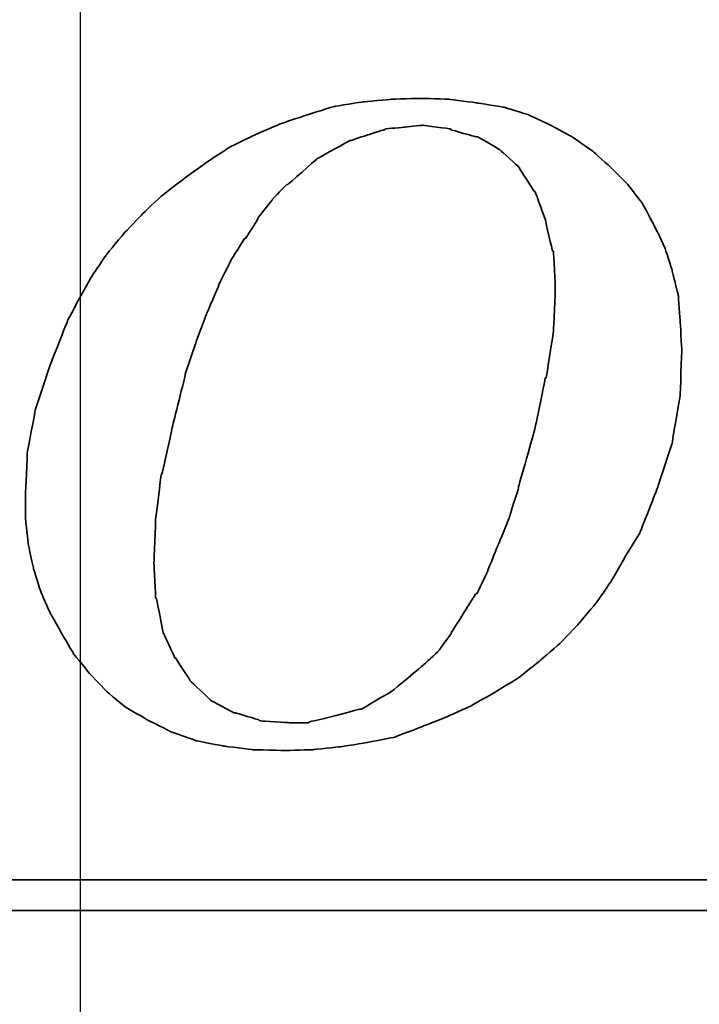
# Model space of a CAD drawing. Header units: millimetres. Extents: x -212 to 3135, y -1694 to 860.
# Tile 88 of 256: x 79.03 to 83.51, y -1384.94 to -1378.46. Entities that reach past the tile are written whole.
import ezdxf

# ---------------------------------------------------------------- set-up
doc = ezdxf.new("R2010")
doc.units = ezdxf.units.MM
doc.layers.add('2', color=7, linetype='CONTINUOUS', true_color=0xffffff)
doc.layers.add('DIM', color=4, linetype='CONTINUOUS')
doc.layers.add('layer 1', color=7, linetype='CONTINUOUS')

# ---------------------------------------------------------------- blocks, each defined once
blk = doc.blocks.new('TBI MOTION logo(完整正式版)')
at = {"layer": 'layer 1', "color": 22, "lineweight": 35}
for points, knots in [([(35.79625, -6.98375), (35.79625, -6.98375), (36.23125, -7.43875), (36.23125, -7.43875), (36.23125, -7.43875), (36.23125, -7.43875), (36.75625, -7.87125), (36.75625, -7.87125), (36.75625, -7.87125), (36.75625, -7.87125), (37.33125, -8.20375), (37.33125, -8.20375), (37.33125, -8.20375), (37.33125, -8.20375), (37.95625, -8.51875), (37.95625, -8.51875), (37.95625, -8.51875), (37.95625, -8.51875), (38.62625, -8.75875), (38.62625, -8.75875), (38.62625, -8.75875), (38.62625, -8.75875), (39.37125, -8.90375), (39.37125, -8.90375), (39.37125, -8.90375), (39.37125, -8.90375), (40.14125, -8.99875), (40.14125, -8.99875), (40.14125, -8.99875), (40.14125, -8.99875), (41.02625, -9.02375), (41.02625, -9.02375), (41.02625, -9.02375), (41.02625, -9.02375), (41.74625, -8.99875), (41.74625, -8.99875), (41.74625, -8.99875), (41.74625, -8.99875), (42.46625, -8.92375), (42.46625, -8.92375), (42.46625, -8.92375), (42.46625, -8.92375), (43.21125, -8.80625), (43.21125, -8.80625), (43.21125, -8.80625), (43.21125, -8.80625), (43.93125, -8.66375), (43.93125, -8.66375), (43.93125, -8.66375), (43.93125, -8.66375), (44.62625, -8.39875), (44.62625, -8.39875), (44.62625, -8.39875), (44.62625, -8.39875), (45.29625, -8.13375), (45.29625, -8.13375), (45.29625, -8.13375), (45.29625, -8.13375), (45.94625, -7.84375), (45.94625, -7.84375), (45.94625, -7.84375), (45.94625, -7.84375), (46.61625, -7.46375), (46.61625, -7.46375), (46.61625, -7.46375), (46.61625, -7.46375), (47.24125, -7.07875), (47.24125, -7.07875), (47.24125, -7.07875), (47.24125, -7.07875), (47.81625, -6.62375), (47.81625, -6.62375), (47.81625, -6.62375), (47.81625, -6.62375), (48.36875, -6.14375), (48.36875, -6.14375), (48.36875, -6.14375), (48.36875, -6.14375), (48.84625, -5.64125), (48.84625, -5.64125), (48.84625, -5.64125), (48.84625, -5.64125), (49.32625, -5.06375), (49.32625, -5.06375), (49.32625, -5.06375), (49.32625, -5.06375), (49.71125, -4.51374), (49.71125, -4.51374), (49.71125, -4.51374), (49.71125, -4.51374), (50.09625, -3.83874), (50.09625, -3.83874), (50.09625, -3.83874), (50.09625, -3.83874), (50.48125, -3.21374), (50.48125, -3.21374), (50.48125, -3.21374), (50.48125, -3.21374), (50.96125, -1.99125), (50.96125, -1.99125), (50.96125, -1.99125), (50.96125, -1.99125), (51.34375, -0.81875), (51.34375, -0.81875), (51.34375, -0.81875), (51.34375, -0.81875), (51.56125, 0.45624), (51.56125, 0.45624), (51.56125, 0.45624), (51.56125, 0.45624), (51.60625, 1.67624), (51.60625, 1.67624), (51.60625, 1.67624), (51.60625, 1.67624), (51.56125, 2.44625), (51.56125, 2.44625), (51.56125, 2.44625), (51.56125, 2.44625), (51.51125, 3.14125), (51.51125, 3.14125), (51.51125, 3.14125), (51.51125, 3.14125), (51.34375, 3.81125), (51.34375, 3.81125), (51.34375, 3.81125), (51.34375, 3.81125), (51.15125, 4.41125), (51.15125, 4.41125), (51.15125, 4.41125), (51.15125, 4.41125), (50.86125, 5.01125), (50.86125, 5.01125), (50.86125, 5.01125), (50.86125, 5.01125), (50.55125, 5.58875), (50.55125, 5.58875), (50.55125, 5.58875), (50.55125, 5.58875), (50.16625, 6.09125), (50.16625, 6.09125), (50.16625, 6.09125), (50.16625, 6.09125), (49.71125, 6.54875), (49.71125, 6.54875), (49.71125, 6.54875), (49.71125, 6.54875), (49.23125, 6.98125), (49.23125, 6.98125), (49.23125, 6.98125), (49.23125, 6.98125), (48.67875, 7.36625), (48.67875, 7.36625), (48.67875, 7.36625), (48.67875, 7.36625), (48.10375, 7.67625), (48.10375, 7.67625), (48.10375, 7.67625), (48.10375, 7.67625), (47.48125, 7.96375), (47.48125, 7.96375), (47.48125, 7.96375), (47.48125, 7.96375), (46.85625, 8.15625), (46.85625, 8.15625), (46.85625, 8.15625), (46.85625, 8.15625), (46.13625, 8.27624), (46.13625, 8.27624), (46.13625, 8.27624), (46.13625, 8.27624), (45.39125, 8.37125), (45.39125, 8.37125), (45.39125, 8.37125), (45.39125, 8.37125), (44.62625, 8.39624), (44.62625, 8.39624), (44.62625, 8.39624), (44.62625, 8.39624), (43.83625, 8.37125), (43.83625, 8.37125), (43.83625, 8.37125), (43.83625, 8.37125), (43.09125, 8.30125), (43.09125, 8.30125), (43.09125, 8.30125), (43.09125, 8.30125), (42.32125, 8.18125), (42.32125, 8.18125), (42.32125, 8.18125), (42.32125, 8.18125), (41.62875, 7.96375), (41.62875, 7.96375), (41.62875, 7.96375), (41.62875, 7.96375), (40.90625, 7.72625), (40.90625, 7.72625), (40.90625, 7.72625), (40.90625, 7.72625), (40.23624, 7.43625), (40.23624, 7.43625), (40.23624, 7.43625), (40.23624, 7.43625), (39.54124, 7.10125), (39.54124, 7.10125), (39.54124, 7.10125), (39.54124, 7.10125), (38.91625, 6.69125), (38.91625, 6.69125), (38.91625, 6.69125), (38.91625, 6.69125), (38.31625, 6.26125), (38.31625, 6.26125), (38.31625, 6.26125), (38.31625, 6.26125), (37.69125, 5.78125), (37.69125, 5.78125), (37.69125, 5.78125), (37.69125, 5.78125), (37.18625, 5.30125), (37.18625, 5.30125), (37.18625, 5.30125), (37.18625, 5.30125), (36.70625, 4.79624), (36.70625, 4.79624), (36.70625, 4.79624), (36.70625, 4.79624), (36.23125, 4.22125), (36.23125, 4.22125), (36.23125, 4.22125), (36.23125, 4.22125), (35.87124, 3.69375), (35.87124, 3.69375), (35.87124, 3.69375), (35.87124, 3.69375), (35.53125, 3.09125), (35.53125, 3.09125), (35.53125, 3.09125), (35.53125, 3.09125), (35.19875, 2.47125), (35.19875, 2.47125), (35.19875, 2.47125), (35.19875, 2.47125), (34.71625, 1.24625), (34.71625, 1.24625), (34.71625, 1.24625), (34.71625, 1.24625), (34.33125, 0.06874), (34.33125, 0.06874), (34.33125, 0.06874), (34.33125, 0.06874), (34.11625, -1.07875), (34.11625, -1.07875), (34.11625, -1.07875), (34.11625, -1.07875), (34.07125, -2.15875), (34.07125, -2.15875), (34.07125, -2.15875), (34.07125, -2.15875), (34.07125, -2.85375), (34.07125, -2.85375), (34.07125, -2.85375), (34.07125, -2.85375), (34.14125, -3.50375), (34.14125, -3.50375), (34.14125, -3.50375), (34.14125, -3.50375), (34.28625, -4.17375), (34.28625, -4.17375), (34.28625, -4.17375), (34.28625, -4.17375), (34.47625, -4.77624), (34.47625, -4.77624), (34.47625, -4.77624), (34.47625, -4.77624), (34.71625, -5.32625), (34.71625, -5.32625), (34.71625, -5.32625), (34.71625, -5.32625), (35.05375, -5.92875), (35.05375, -5.92875), (35.05375, -5.92875), (35.05375, -5.92875), (35.36375, -6.45375), (35.36375, -6.45375), (35.36375, -6.45375), (35.36375, -6.45375), (35.79625, -6.98375), (35.79625, -6.98375)], [0, 0, 0, 0, 0.01388889, 0.01388889, 0.01388889, 0.0138889, 0.02777778, 0.02777778, 0.02777778, 0.02777779, 0.04166667, 0.04166667, 0.04166667, 0.04166668, 0.05555556, 0.05555556, 0.05555556, 0.05555557, 0.06944444, 0.06944444, 0.06944444, 0.06944445, 0.08333333, 0.08333333, 0.08333333, 0.08333334, 0.09722222, 0.09722222, 0.09722222, 0.09722223, 0.11111111, 0.11111111, 0.11111111, 0.11111112, 0.125, 0.125, 0.125, 0.12500001, 0.13888889, 0.13888889, 0.13888889, 0.1388889, 0.15277778, 0.15277778, 0.15277778, 0.15277779, 0.16666667, 0.16666667, 0.16666667, 0.16666668, 0.18055556, 0.18055556, 0.18055556, 0.18055557, 0.19444444, 0.19444444, 0.19444444, 0.19444445, 0.20833333, 0.20833333, 0.20833333, 0.20833334, 0.22222222, 0.22222222, 0.22222222, 0.22222223, 0.23611111, 0.23611111, 0.23611111, 0.23611112, 0.25, 0.25, 0.25, 0.25000001, 0.26388889, 0.26388889, 0.26388889, 0.2638889, 0.27777778, 0.27777778, 0.27777778, 0.27777779, 0.29166667, 0.29166667, 0.29166667, 0.29166668, 0.30555556, 0.30555556, 0.30555556, 0.30555557, 0.31944444, 0.31944444, 0.31944444, 0.31944445, 0.33333333, 0.33333333, 0.33333333, 0.33333334, 0.34722222, 0.34722222, 0.34722222, 0.34722223, 0.36111111, 0.36111111, 0.36111111, 0.36111112, 0.375, 0.375, 0.375, 0.37500001, 0.38888889, 0.38888889, 0.38888889, 0.3888889, 0.40277778, 0.40277778, 0.40277778, 0.40277779, 0.41666667, 0.41666667, 0.41666667, 0.41666668, 0.43055556, 0.43055556, 0.43055556, 0.43055557, 0.44444444, 0.44444444, 0.44444444, 0.44444445, 0.45833333, 0.45833333, 0.45833333, 0.45833334, 0.47222222, 0.47222222, 0.47222222, 0.47222223, 0.48611111, 0.48611111, 0.48611111, 0.48611112, 0.5, 0.5, 0.5, 0.50000001, 0.51388889, 0.51388889, 0.51388889, 0.5138889, 0.52777778, 0.52777778, 0.52777778, 0.52777779, 0.54166667, 0.54166667, 0.54166667, 0.54166668, 0.55555556, 0.55555556, 0.55555556, 0.55555557, 0.56944444, 0.56944444, 0.56944444, 0.56944445, 0.58333333, 0.58333333, 0.58333333, 0.58333334, 0.59722222, 0.59722222, 0.59722222, 0.59722223, 0.61111111, 0.61111111, 0.61111111, 0.61111112, 0.625, 0.625, 0.625, 0.62500001, 0.63888889, 0.63888889, 0.63888889, 0.6388889, 0.65277778, 0.65277778, 0.65277778, 0.65277779, 0.66666667, 0.66666667, 0.66666667, 0.66666668, 0.68055556, 0.68055556, 0.68055556, 0.68055557, 0.69444444, 0.69444444, 0.69444444, 0.69444445, 0.70833333, 0.70833333, 0.70833333, 0.70833334, 0.72222222, 0.72222222, 0.72222222, 0.72222223, 0.73611111, 0.73611111, 0.73611111, 0.73611112, 0.75, 0.75, 0.75, 0.75000001, 0.76388889, 0.76388889, 0.76388889, 0.7638889, 0.77777778, 0.77777778, 0.77777778, 0.77777779, 0.79166667, 0.79166667, 0.79166667, 0.79166668, 0.80555556, 0.80555556, 0.80555556, 0.80555557, 0.81944444, 0.81944444, 0.81944444, 0.81944445, 0.83333333, 0.83333333, 0.83333333, 0.83333334, 0.84722222, 0.84722222, 0.84722222, 0.84722223, 0.86111111, 0.86111111, 0.86111111, 0.86111112, 0.875, 0.875, 0.875, 0.87500001, 0.88888889, 0.88888889, 0.88888889, 0.8888889, 0.90277778, 0.90277778, 0.90277778, 0.90277779, 0.91666667, 0.91666667, 0.91666667, 0.91666668, 0.93055556, 0.93055556, 0.93055556, 0.93055557, 0.94444444, 0.94444444, 0.94444444, 0.94444445, 0.95833333, 0.95833333, 0.95833333, 0.95833334, 0.97222222, 0.97222222, 0.97222222, 0.97222223, 0.98611111, 0.98611111, 0.98611111, 0.98611112, 1, 1, 1, 1]), ([(38.33875, 1.03124), (38.33875, 1.03124), (38.62625, 1.89625), (38.62625, 1.89625), (38.62625, 1.89625), (38.62625, 1.89625), (38.91625, 2.66375), (38.91625, 2.66375), (38.91625, 2.66375), (38.91625, 2.66375), (39.22625, 3.38125), (39.22625, 3.38125), (39.22625, 3.38125), (39.22625, 3.38125), (39.22625, 3.40624), (39.22625, 3.40624), (39.22625, 3.40624), (39.22625, 3.40624), (39.56124, 4.07624), (39.56124, 4.07624), (39.56124, 4.07624), (39.56124, 4.07624), (39.92125, 4.65125), (39.92125, 4.65125), (39.92125, 4.65125), (39.92125, 4.65125), (39.94625, 4.65125), (39.94625, 4.65125), (39.94625, 4.65125), (39.94625, 4.65125), (40.28125, 5.17875), (40.28125, 5.17875), (40.28125, 5.17875), (40.28125, 5.17875), (40.28125, 5.20375), (40.28125, 5.20375), (40.28125, 5.20375), (40.28125, 5.20375), (40.66875, 5.68625), (40.66875, 5.68625), (40.66875, 5.68625), (40.66875, 5.68625), (40.66875, 5.70625), (40.66875, 5.70625), (40.66875, 5.70625), (40.66875, 5.70625), (41.05124, 6.09125), (41.05124, 6.09125), (41.05124, 6.09125), (41.05124, 6.09125), (41.07625, 6.09125), (41.07625, 6.09125), (41.07625, 6.09125), (41.07625, 6.09125), (41.84125, 6.76625), (41.84125, 6.76625), (41.84125, 6.76625), (41.84125, 6.76625), (41.86625, 6.78625), (41.86625, 6.78625), (41.86625, 6.78625), (41.86625, 6.78625), (42.73125, 7.26624), (42.73125, 7.26624), (42.73125, 7.26624), (42.73125, 7.26624), (42.75625, 7.26624), (42.75625, 7.26624), (42.75625, 7.26624), (42.75625, 7.26624), (43.18625, 7.41125), (43.18625, 7.41125), (43.18625, 7.41125), (43.18625, 7.41125), (43.64125, 7.55625), (43.64125, 7.55625), (43.64125, 7.55625), (43.64125, 7.55625), (43.66625, 7.55625), (43.66625, 7.55625), (43.66625, 7.55625), (43.66625, 7.55625), (43.69125, 7.58124), (43.69125, 7.58124), (43.69125, 7.58124), (43.69125, 7.58124), (44.19125, 7.62625), (44.19125, 7.62625), (44.19125, 7.62625), (44.19125, 7.62625), (44.67125, 7.67625), (44.67125, 7.67625), (44.67125, 7.67625), (44.67125, 7.67625), (44.69625, 7.67625), (44.69625, 7.67625), (44.69625, 7.67625), (44.69625, 7.67625), (45.41875, 7.58124), (45.41875, 7.58124), (45.41875, 7.58124), (45.41875, 7.58124), (45.44125, 7.55625), (45.44125, 7.55625), (45.44125, 7.55625), (45.44125, 7.55625), (46.11125, 7.36625), (46.11125, 7.36625), (46.11125, 7.36625), (46.11125, 7.36625), (46.13625, 7.36625), (46.13625, 7.36625), (46.13625, 7.36625), (46.13625, 7.36625), (46.15875, 7.36625), (46.15875, 7.36625), (46.15875, 7.36625), (46.15875, 7.36625), (46.73625, 7.02624), (46.73625, 7.02624), (46.73625, 7.02624), (46.73625, 7.02624), (46.76125, 7.00624), (46.76125, 7.00624), (46.76125, 7.00624), (46.76125, 7.00624), (47.24125, 6.57124), (47.24125, 6.57124), (47.24125, 6.57124), (47.24125, 6.57124), (47.26625, 6.54875), (47.26625, 6.54875), (47.26625, 6.54875), (47.26625, 6.54875), (47.26625, 6.52375), (47.26625, 6.52375), (47.26625, 6.52375), (47.26625, 6.52375), (47.67375, 5.89875), (47.67375, 5.89875), (47.67375, 5.89875), (47.67375, 5.89875), (47.69625, 5.89875), (47.69625, 5.89875), (47.69625, 5.89875), (47.69625, 5.89875), (47.69625, 5.87625), (47.69625, 5.87625), (47.69625, 5.87625), (47.69625, 5.87625), (47.96125, 5.15625), (47.96125, 5.15625), (47.96125, 5.15625), (47.96125, 5.15625), (47.96125, 5.13125), (47.96125, 5.13125), (47.96125, 5.13125), (47.96125, 5.13125), (48.15125, 4.31875), (48.15125, 4.31875), (48.15125, 4.31875), (48.15125, 4.31875), (48.17625, 4.31875), (48.17625, 4.31875), (48.17625, 4.31875), (48.17625, 4.31875), (48.17625, 4.29125), (48.17625, 4.29125), (48.17625, 4.29125), (48.17625, 4.29125), (48.22625, 3.33125), (48.22625, 3.33125), (48.22625, 3.33125), (48.22625, 3.33125), (48.22625, 3.30875), (48.22625, 3.30875), (48.22625, 3.30875), (48.22625, 3.30875), (48.17625, 2.20624), (48.17625, 2.20624), (48.17625, 2.20624), (48.17625, 2.20624), (48.17625, 2.18124), (48.17625, 2.18124), (48.17625, 2.18124), (48.17625, 2.18124), (47.98375, 0.93624), (47.98375, 0.93624), (47.98375, 0.93624), (47.98375, 0.93624), (47.96125, 0.93624), (47.96125, 0.93624), (47.96125, 0.93624), (47.96125, 0.93624), (47.67375, -0.45874), (47.67375, -0.45874), (47.67375, -0.45874), (47.67375, -0.45874), (47.24125, -1.99125), (47.24125, -1.99125), (47.24125, -1.99125), (47.24125, -1.99125), (47.24125, -2.01874), (47.24125, -2.01874), (47.24125, -2.01874), (47.24125, -2.01874), (47.00125, -2.78375), (47.00125, -2.78375), (47.00125, -2.78375), (47.00125, -2.78375), (46.71125, -3.50375), (46.71125, -3.50375), (46.71125, -3.50375), (46.71125, -3.50375), (46.42625, -4.19875), (46.42625, -4.19875), (46.42625, -4.19875), (46.42625, -4.19875), (46.42625, -4.22375), (46.42625, -4.22375), (46.42625, -4.22375), (46.42625, -4.22375), (46.13625, -4.82374), (46.13625, -4.82374), (46.13625, -4.82374), (46.13625, -4.82374), (46.11125, -4.82374), (46.11125, -4.82374), (46.11125, -4.82374), (46.11125, -4.82374), (45.77625, -5.35125), (45.77625, -5.35125), (45.77625, -5.35125), (45.77625, -5.35125), (45.44125, -5.87875), (45.44125, -5.87875), (45.44125, -5.87875), (45.44125, -5.87875), (45.44125, -5.90375), (45.44125, -5.90375), (45.44125, -5.90375), (45.44125, -5.90375), (45.10625, -6.35875), (45.10625, -6.35875), (45.10625, -6.35875), (45.10625, -6.35875), (45.08125, -6.38375), (45.08125, -6.38375), (45.08125, -6.38375), (45.08125, -6.38375), (44.69625, -6.74375), (44.69625, -6.74375), (44.69625, -6.74375), (44.69625, -6.74375), (43.88375, -7.41625), (43.88375, -7.41625), (43.88375, -7.41625), (43.88375, -7.41625), (43.85625, -7.43875), (43.85625, -7.43875), (43.85625, -7.43875), (43.85625, -7.43875), (43.04125, -7.91875), (43.04125, -7.91875), (43.04125, -7.91875), (43.04125, -7.91875), (43.01625, -7.91875), (43.01625, -7.91875), (43.01625, -7.91875), (43.01625, -7.91875), (42.99625, -7.91875), (42.99625, -7.91875), (42.99625, -7.91875), (42.99625, -7.91875), (42.08125, -8.15875), (42.08125, -8.15875), (42.08125, -8.15875), (42.08125, -8.15875), (41.65125, -8.25625), (41.65125, -8.25625), (41.65125, -8.25625), (41.65125, -8.25625), (41.62875, -8.27875), (41.62875, -8.27875), (41.62875, -8.27875), (41.62875, -8.27875), (41.60125, -8.27875), (41.60125, -8.27875), (41.60125, -8.27875), (41.60125, -8.27875), (41.12125, -8.27875), (41.12125, -8.27875), (41.12125, -8.27875), (41.12125, -8.27875), (40.35624, -8.23125), (40.35624, -8.23125), (40.35624, -8.23125), (40.35624, -8.23125), (40.33125, -8.23125), (40.33125, -8.23125), (40.33125, -8.23125), (40.33125, -8.23125), (40.30625, -8.20375), (40.30625, -8.20375), (40.30625, -8.20375), (40.30625, -8.20375), (39.68375, -8.01375), (39.68375, -8.01375), (39.68375, -8.01375), (39.68375, -8.01375), (39.66124, -8.01375), (39.66124, -8.01375), (39.66124, -8.01375), (39.66124, -8.01375), (39.63625, -8.01375), (39.63625, -8.01375), (39.63625, -8.01375), (39.63625, -8.01375), (39.01125, -7.67875), (39.01125, -7.67875), (39.01125, -7.67875), (39.01125, -7.67875), (38.98875, -7.65375), (38.98875, -7.65375), (38.98875, -7.65375), (38.98875, -7.65375), (38.48625, -7.17375), (38.48625, -7.17375), (38.48625, -7.17375), (38.48625, -7.17375), (38.45875, -7.14875), (38.45875, -7.14875), (38.45875, -7.14875), (38.45875, -7.14875), (38.45875, -7.12875), (38.45875, -7.12875), (38.45875, -7.12875), (38.45875, -7.12875), (38.07625, -6.54875), (38.07625, -6.54875), (38.07625, -6.54875), (38.07625, -6.54875), (38.05125, -6.54875), (38.05125, -6.54875), (38.05125, -6.54875), (38.05125, -6.54875), (38.05125, -6.52875), (38.05125, -6.52875), (38.05125, -6.52875), (38.05125, -6.52875), (37.74125, -5.85375), (37.74125, -5.85375), (37.74125, -5.85375), (37.74125, -5.85375), (37.74125, -5.82875), (37.74125, -5.82875), (37.74125, -5.82875), (37.74125, -5.82875), (37.57375, -4.96875), (37.57375, -4.96875), (37.57375, -4.96875), (37.57375, -4.96875), (37.54625, -4.94375), (37.54625, -4.94375), (37.54625, -4.94375), (37.54625, -4.94375), (37.50125, -4.03375), (37.50125, -4.03375), (37.50125, -4.03375), (37.50125, -4.03375), (37.50125, -4.00875), (37.50125, -4.00875), (37.50125, -4.00875), (37.50125, -4.00875), (37.54625, -2.85375), (37.54625, -2.85375), (37.54625, -2.85375), (37.54625, -2.85375), (37.69125, -1.65875), (37.69125, -1.65875), (37.69125, -1.65875), (37.69125, -1.65875), (37.71624, -1.63375), (37.71624, -1.63375), (37.71624, -1.63375), (37.71624, -1.63375), (38.00375, -0.33875), (38.00375, -0.33875), (38.00375, -0.33875), (38.00375, -0.33875), (38.33875, 1.00624), (38.33875, 1.00624), (38.33875, 1.00624), (38.33875, 1.00624), (38.33875, 1.03124), (38.33875, 1.03124)], [0, 0, 0, 0, 0.01010101, 0.01010101, 0.01010101, 0.01010102, 0.02020202, 0.02020202, 0.02020202, 0.02020203, 0.03030303, 0.03030303, 0.03030303, 0.03030304, 0.04040404, 0.04040404, 0.04040404, 0.04040405, 0.05050505, 0.05050505, 0.05050505, 0.05050506, 0.06060606, 0.06060606, 0.06060606, 0.06060607, 0.07070707, 0.07070707, 0.07070707, 0.07070708, 0.08080808, 0.08080808, 0.08080808, 0.08080809, 0.09090909, 0.09090909, 0.09090909, 0.0909091, 0.1010101, 0.1010101, 0.1010101, 0.10101011, 0.11111111, 0.11111111, 0.11111111, 0.11111112, 0.12121212, 0.12121212, 0.12121212, 0.12121213, 0.13131313, 0.13131313, 0.13131313, 0.13131314, 0.14141414, 0.14141414, 0.14141414, 0.14141415, 0.15151515, 0.15151515, 0.15151515, 0.15151516, 0.16161616, 0.16161616, 0.16161616, 0.16161617, 0.17171717, 0.17171717, 0.17171717, 0.17171718, 0.18181818, 0.18181818, 0.18181818, 0.18181819, 0.19191919, 0.19191919, 0.19191919, 0.1919192, 0.2020202, 0.2020202, 0.2020202, 0.20202021, 0.21212121, 0.21212121, 0.21212121, 0.21212122, 0.22222222, 0.22222222, 0.22222222, 0.22222223, 0.23232323, 0.23232323, 0.23232323, 0.23232324, 0.24242424, 0.24242424, 0.24242424, 0.24242425, 0.25252525, 0.25252525, 0.25252525, 0.25252526, 0.26262626, 0.26262626, 0.26262626, 0.26262627, 0.27272727, 0.27272727, 0.27272727, 0.27272728, 0.28282828, 0.28282828, 0.28282828, 0.28282829, 0.29292929, 0.29292929, 0.29292929, 0.2929293, 0.3030303, 0.3030303, 0.3030303, 0.30303031, 0.31313131, 0.31313131, 0.31313131, 0.31313132, 0.32323232, 0.32323232, 0.32323232, 0.32323233, 0.33333333, 0.33333333, 0.33333333, 0.33333334, 0.34343434, 0.34343434, 0.34343434, 0.34343435, 0.35353535, 0.35353535, 0.35353535, 0.35353536, 0.36363636, 0.36363636, 0.36363636, 0.36363637, 0.37373737, 0.37373737, 0.37373737, 0.37373738, 0.38383838, 0.38383838, 0.38383838, 0.38383839, 0.39393939, 0.39393939, 0.39393939, 0.3939394, 0.4040404, 0.4040404, 0.4040404, 0.40404041, 0.41414141, 0.41414141, 0.41414141, 0.41414142, 0.42424242, 0.42424242, 0.42424242, 0.42424243, 0.43434343, 0.43434343, 0.43434343, 0.43434344, 0.44444444, 0.44444444, 0.44444444, 0.44444445, 0.45454545, 0.45454545, 0.45454545, 0.45454546, 0.46464646, 0.46464646, 0.46464646, 0.46464647, 0.47474747, 0.47474747, 0.47474747, 0.47474748, 0.48484848, 0.48484848, 0.48484848, 0.48484849, 0.49494949, 0.49494949, 0.49494949, 0.4949495, 0.50505051, 0.50505051, 0.50505051, 0.50505052, 0.51515152, 0.51515152, 0.51515152, 0.51515153, 0.52525253, 0.52525253, 0.52525253, 0.52525254, 0.53535354, 0.53535354, 0.53535354, 0.53535355, 0.54545455, 0.54545455, 0.54545455, 0.54545456, 0.55555556, 0.55555556, 0.55555556, 0.55555557, 0.56565657, 0.56565657, 0.56565657, 0.56565658, 0.57575758, 0.57575758, 0.57575758, 0.57575759, 0.58585859, 0.58585859, 0.58585859, 0.5858586, 0.5959596, 0.5959596, 0.5959596, 0.59595961, 0.60606061, 0.60606061, 0.60606061, 0.60606062, 0.61616162, 0.61616162, 0.61616162, 0.61616163, 0.62626263, 0.62626263, 0.62626263, 0.62626264, 0.63636364, 0.63636364, 0.63636364, 0.63636365, 0.64646465, 0.64646465, 0.64646465, 0.64646466, 0.65656566, 0.65656566, 0.65656566, 0.65656567, 0.66666667, 0.66666667, 0.66666667, 0.66666668, 0.67676768, 0.67676768, 0.67676768, 0.67676769, 0.68686869, 0.68686869, 0.68686869, 0.6868687, 0.6969697, 0.6969697, 0.6969697, 0.69696971, 0.70707071, 0.70707071, 0.70707071, 0.70707072, 0.71717172, 0.71717172, 0.71717172, 0.71717173, 0.72727273, 0.72727273, 0.72727273, 0.72727274, 0.73737374, 0.73737374, 0.73737374, 0.73737375, 0.74747475, 0.74747475, 0.74747475, 0.74747476, 0.75757576, 0.75757576, 0.75757576, 0.75757577, 0.76767677, 0.76767677, 0.76767677, 0.76767678, 0.77777778, 0.77777778, 0.77777778, 0.77777779, 0.78787879, 0.78787879, 0.78787879, 0.7878788, 0.7979798, 0.7979798, 0.7979798, 0.79797981, 0.80808081, 0.80808081, 0.80808081, 0.80808082, 0.81818182, 0.81818182, 0.81818182, 0.81818183, 0.82828283, 0.82828283, 0.82828283, 0.82828284, 0.83838384, 0.83838384, 0.83838384, 0.83838385, 0.84848485, 0.84848485, 0.84848485, 0.84848486, 0.85858586, 0.85858586, 0.85858586, 0.85858587, 0.86868687, 0.86868687, 0.86868687, 0.86868688, 0.87878788, 0.87878788, 0.87878788, 0.87878789, 0.88888889, 0.88888889, 0.88888889, 0.8888889, 0.8989899, 0.8989899, 0.8989899, 0.89898991, 0.90909091, 0.90909091, 0.90909091, 0.90909092, 0.91919192, 0.91919192, 0.91919192, 0.91919193, 0.92929293, 0.92929293, 0.92929293, 0.92929294, 0.93939394, 0.93939394, 0.93939394, 0.93939395, 0.94949495, 0.94949495, 0.94949495, 0.94949496, 0.95959596, 0.95959596, 0.95959596, 0.95959597, 0.96969697, 0.96969697, 0.96969697, 0.96969698, 0.97979798, 0.97979798, 0.97979798, 0.97979799, 0.98989899, 0.98989899, 0.98989899, 0.989899, 1, 1, 1, 1]), ([(75.90875, -9.47875), (75.90875, -9.47875), (75.90875, -12.28625), (75.90875, -12.28625), (75.90875, -12.28625), (75.90875, -12.28625), (75.90875, -12.47875), (75.90875, -12.47875), (75.90875, -12.47875), (75.90875, -12.47875), (75.71625, -12.47875), (75.71625, -12.47875), (75.71625, -12.47875), (75.71625, -12.47875), (-88.32875, -12.47875), (-88.32875, -12.47875), (-88.32875, -12.47875), (-88.32875, -12.47875), (-88.32875, -13.29375), (-88.32875, -13.29375), (-88.32875, -13.29375), (-88.32875, -13.29375), (82.89125, -13.29375), (82.89125, -13.29375), (82.89125, -13.29375), (82.89125, -13.29375), (75.90875, -9.47875), (75.90875, -9.47875)], [0, 0, 0, 0, 0.14285714, 0.14285714, 0.14285714, 0.14285715, 0.28571429, 0.28571429, 0.28571429, 0.2857143, 0.42857143, 0.42857143, 0.42857143, 0.42857144, 0.57142857, 0.57142857, 0.57142857, 0.57142858, 0.71428571, 0.71428571, 0.71428571, 0.71428572, 0.85714286, 0.85714286, 0.85714286, 0.85714287, 1, 1, 1, 1])]:
    blk.add_open_spline(points, degree=3, knots=knots, dxfattribs=at)

msp = doc.modelspace()

# ---------------------------------------------------------------- linework, layer by layer
at = {"layer": '2'}
msp.add_line((79.4293, -1399.7875), (79.4293, -1356.6674), dxfattribs=at)

# ---------------------------------------------------------------- block references
at = {"layer": 'DIM', "color": 7, "xscale": 0.246592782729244, "yscale": 0.246592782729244, "zscale": 0.246592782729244}
msp.add_blockref('TBI MOTION logo(完整正式版)', (70.666, -1381.047), dxfattribs=at)

doc.saveas('drawing.dxf')
